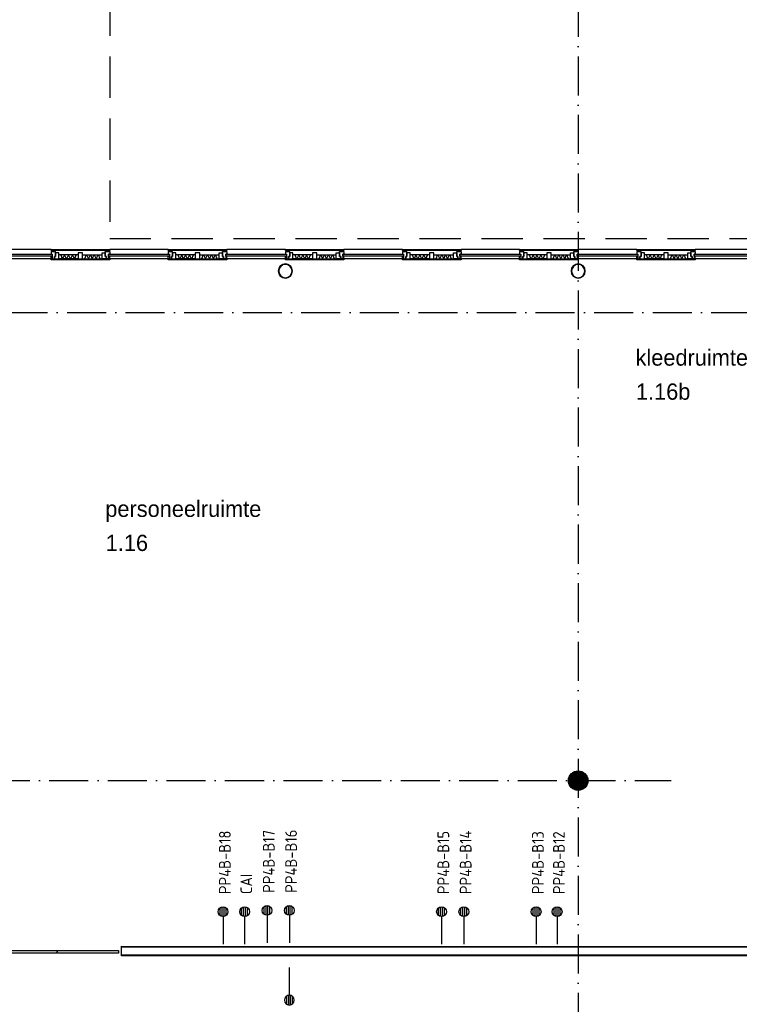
# Model space of a CAD drawing. Header units: millimetres. Extents: x 84333 to 240712, y -2244 to 84291.
# Tile 63 of 74: x 181735 to 192794, y 54336 to 69476. Entities that reach past the tile are written whole.
import ezdxf
from ezdxf.enums import TextEntityAlignment as Align

# ---------------------------------------------------------------- set-up
doc = ezdxf.new("R2010")
doc.units = ezdxf.units.MM
doc.header["$LTSCALE"] = 100
doc.linetypes.add('DASHDOT', pattern=[9, 6, -1.5, 0, -1.5])
doc.linetypes.add('HIDDEN', pattern=[9.525, 6.35, -3.175])
doc.layers.get('0').update_dxf_attribs({"linetype": 'CONTINUOUS'})
for name, color, linetype in [('AFDELING', 4, 'CONTINUOUS'), ('AL$1----_MAATVOERING', 7, 'CONTINUOUS'), ('AL$7----_STRAMIEN', 1, 'DASHDOT'), ('AL21K---_ISOLATIE', 1, 'CONTINUOUS'), ('AL22----_BINNENWAND', 7, 'CONTINUOUS'), ('AL28----_KONSTRUKTIE', 3, 'CONTINUOUS'), ('AL31----_BUITENKOZ', 7, 'CONTINUOUS'), ('ALXAA---_GEWBETON', 12, 'CONTINUOUS'), ('ALXOU---_GLAS', 7, 'CONTINUOUS'), ('BOUW', 8, 'CONTINUOUS'), ('EB6441--_ATTRIB', 2, 'CONTINUOUS'), ('EL6441--_DATACOM', 3, 'CONTINUOUS')]:
    doc.layers.add(name, color=color, linetype=linetype)
doc.styles.add('1_8', font='ISO', dxfattribs={"height": 1.8})
doc.styles.add('BURO-025', font='BUROFONT.shx', dxfattribs={"height": 250})
doc.styles.add('NORATT', font='iso.shx')
doc.styles.add('TECHNIC', font='technic_.ttf')

# ---------------------------------------------------------------- blocks, each defined once
blk = doc.blocks.new('ES4X2')
for p, q in [((-0.45, 1.4), (-0.45, 2.6)), ((-0.15, 1.27), (-0.15, 2.73)), ((0.15, 1.27), (0.15, 2.73)), ((0.45, 1.4), (0.45, 2.6)), ((0, 1.25), (0, -3))]:
    blk.add_line(p, q)
blk.add_circle((0, 2), 0.75)
at = {"style": '1_8', "flags": 8}
for tag, p in [('NUMMER', (1.25, 3.5)), ('CODE', (-1.25, 3.5))]:
    blk.add_attdef(tag, text='', height=1.8, rotation=90, dxfattribs=at).set_placement(p, align=Align.MIDDLE_LEFT)
blk.add_attdef('M_CODE', text='', height=1.8, dxfattribs=at).set_placement((0, 0), align=Align.MIDDLE_CENTER)
blk = doc.blocks.new('A$C13e6995e')
at = {"layer": 'AL$1----_MAATVOERING', "color": 8, "linetype": 'HIDDEN'}
for p, q in [((98785, 77820), (98785, 68356)), ((98785, 68356), (113285, 68357))]:
    blk.add_line(p, q, dxfattribs=at)
at = {"layer": 'AL$7----_STRAMIEN', "color": 1}
for p, q in [((105985, 79257), (105985, 9360)), ((93356, 60020), (107416, 60020))]:
    blk.add_line(p, q, dxfattribs=at)
at = {"layer": 'AL$7----_STRAMIEN'}
blk.add_line((87328, 67220), (115772, 67220), dxfattribs=at)
at = {"layer": 'AL21K---_ISOLATIE', "color": 8, "linetype": 'Continuous'}
for p, q in [((98301, 68104), (98002, 68104)), ((98301, 68044), (98002, 68044)), ((98062, 68044), (98032, 68104)), ((98032, 68104), (98058, 68044)), ((98092, 68104), (98062, 68044)), ((98122, 68044), (98092, 68104)), ((98152, 68104), (98122, 68044)), ((98182, 68044), (98152, 68104)), ((98212, 68104), (98182, 68044)), ((98242, 68044), (98212, 68104)), ((98271, 68104), (98242, 68044)), ((98246, 68044), (98271, 68104)), ((98368, 68104), (98668, 68104)), ((98368, 68044), (98668, 68044)), ((98424, 68104), (98398, 68044)), ((98398, 68044), (98428, 68104)), ((98428, 68104), (98458, 68044)), ((98458, 68044), (98488, 68104)), ((98488, 68104), (98518, 68044)), ((98518, 68044), (98548, 68104)), ((98548, 68104), (98578, 68044)), ((98578, 68044), (98608, 68104)), ((98608, 68104), (98638, 68044)), ((98638, 68044), (98612, 68104)), ((100101, 68104), (99802, 68104)), ((100101, 68044), (99802, 68044)), ((99862, 68044), (99832, 68104)), ((99832, 68104), (99858, 68044)), ((99892, 68104), (99862, 68044)), ((99922, 68044), (99892, 68104)), ((99952, 68104), (99922, 68044)), ((99982, 68044), (99952, 68104)), ((100012, 68104), (99982, 68044)), ((100042, 68044), (100012, 68104)), ((100071, 68104), (100042, 68044)), ((100046, 68044), (100071, 68104)), ((100168, 68104), (100468, 68104)), ((100168, 68044), (100468, 68044)), ((100224, 68104), (100198, 68044)), ((100198, 68044), (100228, 68104)), ((100228, 68104), (100258, 68044)), ((100258, 68044), (100288, 68104)), ((100288, 68104), (100318, 68044)), ((100318, 68044), (100348, 68104)), ((100348, 68104), (100378, 68044)), ((100378, 68044), (100408, 68104)), ((100408, 68104), (100438, 68044)), ((100438, 68044), (100412, 68104)), ((101901, 68104), (101602, 68104)), ((101901, 68044), (101602, 68044)), ((101662, 68044), (101632, 68104)), ((101632, 68104), (101658, 68044)), ((101692, 68104), (101662, 68044)), ((101722, 68044), (101692, 68104)), ((101752, 68104), (101722, 68044)), ((101782, 68044), (101752, 68104)), ((101812, 68104), (101782, 68044)), ((101842, 68044), (101812, 68104)), ((101871, 68104), (101842, 68044)), ((101846, 68044), (101871, 68104)), ((101968, 68104), (102268, 68104)), ((101968, 68044), (102268, 68044)), ((102024, 68104), (101998, 68044)), ((101998, 68044), (102028, 68104)), ((102028, 68104), (102058, 68044)), ((102058, 68044), (102088, 68104)), ((102088, 68104), (102118, 68044)), ((102118, 68044), (102148, 68104)), ((102148, 68104), (102178, 68044)), ((102178, 68044), (102208, 68104)), ((102208, 68104), (102238, 68044)), ((102238, 68044), (102212, 68104)), ((103701, 68104), (103402, 68104)), ((103701, 68044), (103402, 68044)), ((103462, 68044), (103432, 68104)), ((103432, 68104), (103458, 68044)), ((103492, 68104), (103462, 68044)), ((103522, 68044), (103492, 68104)), ((103552, 68104), (103522, 68044)), ((103582, 68044), (103552, 68104)), ((103612, 68104), (103582, 68044)), ((103642, 68044), (103612, 68104)), ((103671, 68104), (103642, 68044)), ((103646, 68044), (103671, 68104)), ((103768, 68104), (104068, 68104)), ((103768, 68044), (104068, 68044)), ((103824, 68104), (103798, 68044)), ((103798, 68044), (103828, 68104)), ((103828, 68104), (103858, 68044)), ((103858, 68044), (103888, 68104)), ((103888, 68104), (103918, 68044)), ((103918, 68044), (103948, 68104)), ((103948, 68104), (103978, 68044)), ((103978, 68044), (104008, 68104)), ((104008, 68104), (104038, 68044)), ((104038, 68044), (104012, 68104)), ((105501, 68104), (105202, 68104)), ((105501, 68044), (105202, 68044)), ((105262, 68044), (105232, 68104)), ((105232, 68104), (105258, 68044)), ((105292, 68104), (105262, 68044)), ((105322, 68044), (105292, 68104)), ((105352, 68104), (105322, 68044)), ((105382, 68044), (105352, 68104)), ((105412, 68104), (105382, 68044)), ((105442, 68044), (105412, 68104)), ((105471, 68104), (105442, 68044)), ((105446, 68044), (105471, 68104)), ((105568, 68104), (105868, 68104)), ((105568, 68044), (105868, 68044)), ((105624, 68104), (105598, 68044)), ((105598, 68044), (105628, 68104)), ((105628, 68104), (105658, 68044)), ((105658, 68044), (105688, 68104)), ((105688, 68104), (105718, 68044)), ((105718, 68044), (105748, 68104)), ((105748, 68104), (105778, 68044)), ((105778, 68044), (105808, 68104)), ((105808, 68104), (105838, 68044)), ((105838, 68044), (105812, 68104)), ((107301, 68104), (107002, 68104)), ((107301, 68044), (107002, 68044)), ((107062, 68044), (107032, 68104)), ((107032, 68104), (107058, 68044)), ((107092, 68104), (107062, 68044)), ((107122, 68044), (107092, 68104)), ((107152, 68104), (107122, 68044)), ((107182, 68044), (107152, 68104)), ((107212, 68104), (107182, 68044)), ((107242, 68044), (107212, 68104)), ((107271, 68104), (107242, 68044)), ((107246, 68044), (107271, 68104)), ((107368, 68104), (107668, 68104)), ((107368, 68044), (107668, 68044)), ((107424, 68104), (107398, 68044)), ((107398, 68044), (107428, 68104)), ((107428, 68104), (107458, 68044)), ((107458, 68044), (107488, 68104)), ((107488, 68104), (107518, 68044)), ((107518, 68044), (107548, 68104)), ((107548, 68104), (107578, 68044)), ((107578, 68044), (107608, 68104)), ((107608, 68104), (107638, 68044)), ((107638, 68044), (107612, 68104))]:
    blk.add_line(p, q, dxfattribs=at)
at = {"layer": 'AL22----_BINNENWAND', "color": 8}
for p, q in [((98969, 57326), (98969, 57476)), ((98969, 57476), (110872, 57470)), ((110872, 57320), (98969, 57326))]:
    blk.add_line(p, q, dxfattribs=at)
at = {"layer": 'AL22----_BINNENWAND', "color": 8, "linetype": 'Continuous'}
for p, q in [((110872, 57455), (98969, 57461)), ((110872, 57335), (98969, 57341))]:
    blk.add_line(p, q, dxfattribs=at)
at = {"layer": 'AL28----_KONSTRUKTIE', "color": 8}
blk.add_circle((105985, 60020), 150, dxfattribs=at)
for centre, radius, start, end in [((101485, 67855), 110, 0, 180), ((101485, 67855), 110, 180, 0), ((101485, 67855), 102, 0, 180), ((101485, 67855), 102, 180, 0), ((105985, 67855), 110, 0, 180), ((105985, 67855), 110, 180, 0), ((105985, 67855), 102, 0, 180), ((105985, 67855), 102, 180, 0)]:
    blk.add_arc(centre, radius, start, end, dxfattribs=at)
at = {"layer": 'AL31----_BUITENKOZ', "color": 8}
for p, q in [((97885, 68185), (96985, 68185)), ((97885, 68173), (97885, 68185)), ((97885, 68185), (98785, 68185)), ((98785, 68173), (97885, 68173)), ((97952, 68158), (97885, 68158)), ((97885, 68158), (97885, 68113)), ((97938, 68173), (97895, 68173)), ((97895, 68173), (97895, 68158)), ((97895, 68158), (97938, 68158)), ((97938, 68158), (97938, 68173)), ((97952, 68079), (97952, 68158)), ((98002, 68134), (97952, 68134)), ((97952, 68134), (97952, 68079)), ((98002, 68044), (98002, 68134)), ((98368, 68134), (98301, 68134)), ((98301, 68134), (98301, 68044)), ((98368, 68044), (98368, 68134)), ((98668, 68044), (98668, 68134)), ((98668, 68134), (98718, 68134)), ((98718, 68079), (98718, 68158)), ((98718, 68158), (98785, 68158)), ((98718, 68134), (98718, 68079)), ((98732, 68158), (98732, 68173)), ((98732, 68173), (98775, 68173)), ((98775, 68158), (98732, 68158)), ((98775, 68173), (98775, 68158)), ((98785, 68185), (98785, 68173)), ((99685, 68185), (98785, 68185)), ((98785, 68158), (98785, 68113)), ((99685, 68173), (99685, 68185)), ((99685, 68185), (100585, 68185)), ((100585, 68173), (99685, 68173)), ((99752, 68158), (99685, 68158)), ((99685, 68158), (99685, 68113)), ((99738, 68173), (99695, 68173)), ((99695, 68173), (99695, 68158)), ((99695, 68158), (99738, 68158)), ((99738, 68158), (99738, 68173)), ((99752, 68079), (99752, 68158)), ((99802, 68134), (99752, 68134)), ((99752, 68134), (99752, 68079)), ((99802, 68044), (99802, 68134)), ((100168, 68134), (100101, 68134)), ((100101, 68134), (100101, 68044)), ((100168, 68044), (100168, 68134)), ((100468, 68044), (100468, 68134)), ((100468, 68134), (100518, 68134)), ((100518, 68079), (100518, 68158)), ((100518, 68158), (100585, 68158)), ((100518, 68134), (100518, 68079)), ((100532, 68158), (100532, 68173)), ((100532, 68173), (100575, 68173)), ((100575, 68158), (100532, 68158)), ((100575, 68173), (100575, 68158)), ((101485, 68185), (100585, 68185)), ((100585, 68185), (100585, 68173)), ((100585, 68158), (100585, 68113)), ((101485, 68173), (101485, 68185)), ((101485, 68185), (102385, 68185)), ((102385, 68173), (101485, 68173)), ((101552, 68158), (101485, 68158)), ((101485, 68158), (101485, 68113)), ((101538, 68173), (101495, 68173)), ((101495, 68173), (101495, 68158)), ((101495, 68158), (101538, 68158)), ((101538, 68158), (101538, 68173)), ((101552, 68079), (101552, 68158)), ((101602, 68134), (101552, 68134)), ((101552, 68134), (101552, 68079)), ((101602, 68044), (101602, 68134)), ((101968, 68134), (101901, 68134)), ((101901, 68134), (101901, 68044)), ((101968, 68044), (101968, 68134)), ((102268, 68044), (102268, 68134)), ((102268, 68134), (102318, 68134)), ((102318, 68079), (102318, 68158)), ((102318, 68158), (102385, 68158)), ((102318, 68134), (102318, 68079)), ((102332, 68158), (102332, 68173)), ((102332, 68173), (102375, 68173)), ((102375, 68158), (102332, 68158)), ((102375, 68173), (102375, 68158)), ((103285, 68185), (102385, 68185)), ((102385, 68185), (102385, 68173)), ((102385, 68158), (102385, 68113)), ((103285, 68173), (103285, 68185)), ((103285, 68185), (104185, 68185)), ((104185, 68173), (103285, 68173)), ((103352, 68158), (103285, 68158)), ((103285, 68158), (103285, 68113)), ((103338, 68173), (103295, 68173)), ((103295, 68173), (103295, 68158)), ((103295, 68158), (103338, 68158)), ((103338, 68158), (103338, 68173)), ((103352, 68079), (103352, 68158)), ((103402, 68134), (103352, 68134)), ((103352, 68134), (103352, 68079)), ((103402, 68044), (103402, 68134)), ((103768, 68134), (103701, 68134)), ((103701, 68134), (103701, 68044)), ((103768, 68044), (103768, 68134)), ((104068, 68044), (104068, 68134)), ((104068, 68134), (104118, 68134)), ((104118, 68079), (104118, 68158)), ((104118, 68158), (104185, 68158)), ((104118, 68134), (104118, 68079)), ((104132, 68158), (104132, 68173)), ((104132, 68173), (104175, 68173)), ((104175, 68158), (104132, 68158)), ((104175, 68173), (104175, 68158)), ((104185, 68185), (104185, 68173)), ((105085, 68185), (104185, 68185)), ((104185, 68158), (104185, 68113)), ((105085, 68173), (105085, 68185)), ((105085, 68185), (105985, 68185)), ((105985, 68173), (105085, 68173)), ((105152, 68158), (105085, 68158)), ((105085, 68158), (105085, 68113)), ((105138, 68173), (105095, 68173)), ((105095, 68173), (105095, 68158)), ((105095, 68158), (105138, 68158)), ((105138, 68158), (105138, 68173)), ((105152, 68079), (105152, 68158)), ((105202, 68134), (105152, 68134)), ((105152, 68134), (105152, 68079)), ((105202, 68044), (105202, 68134)), ((105568, 68134), (105501, 68134)), ((105501, 68134), (105501, 68044)), ((105568, 68044), (105568, 68134)), ((105868, 68044), (105868, 68134)), ((105868, 68134), (105918, 68134)), ((105918, 68079), (105918, 68158)), ((105918, 68158), (105985, 68158)), ((105918, 68134), (105918, 68079)), ((105932, 68158), (105932, 68173)), ((105932, 68173), (105975, 68173)), ((105975, 68158), (105932, 68158)), ((105975, 68173), (105975, 68158)), ((106885, 68185), (105985, 68185)), ((105985, 68185), (105985, 68173)), ((105985, 68158), (105985, 68113)), ((106885, 68173), (106885, 68185)), ((106885, 68185), (107785, 68185)), ((107785, 68173), (106885, 68173)), ((106952, 68158), (106885, 68158)), ((106885, 68158), (106885, 68113)), ((106938, 68173), (106895, 68173)), ((106895, 68173), (106895, 68158)), ((106895, 68158), (106938, 68158)), ((106938, 68158), (106938, 68173)), ((106952, 68079), (106952, 68158)), ((107002, 68134), (106952, 68134)), ((106952, 68134), (106952, 68079)), ((107002, 68044), (107002, 68134)), ((107368, 68134), (107301, 68134)), ((107301, 68134), (107301, 68044)), ((107368, 68044), (107368, 68134)), ((107668, 68044), (107668, 68134)), ((107668, 68134), (107718, 68134)), ((107718, 68079), (107718, 68158)), ((107718, 68158), (107785, 68158)), ((107718, 68134), (107718, 68079)), ((107732, 68158), (107732, 68173)), ((107732, 68173), (107775, 68173)), ((107775, 68158), (107732, 68158)), ((107775, 68173), (107775, 68158)), ((108685, 68185), (107785, 68185)), ((107785, 68185), (107785, 68173)), ((107785, 68158), (107785, 68113)), ((97885, 68044), (96985, 68044)), ((97885, 68113), (97902, 68113)), ((97885, 68044), (97885, 68083)), ((97885, 68083), (97902, 68083)), ((97885, 68029), (97885, 68044)), ((97885, 68044), (98785, 68044)), ((97902, 68044), (97885, 68044)), ((98785, 68029), (97885, 68029)), ((97902, 68113), (97902, 68044)), ((97902, 68083), (97902, 68044)), ((97902, 68044), (97935, 68044)), ((97935, 68044), (97935, 68079)), ((97935, 68079), (97952, 68079)), ((97952, 68079), (97935, 68079)), ((97935, 68079), (97935, 68044)), ((97935, 68044), (98002, 68044)), ((98301, 68044), (98368, 68044)), ((98735, 68044), (98668, 68044)), ((98735, 68079), (98718, 68079)), ((98718, 68079), (98735, 68079)), ((98735, 68044), (98735, 68079)), ((98735, 68079), (98735, 68044)), ((98768, 68044), (98735, 68044)), ((98785, 68113), (98768, 68113)), ((98768, 68113), (98768, 68044)), ((98768, 68083), (98768, 68044)), ((98785, 68083), (98768, 68083)), ((98768, 68044), (98785, 68044)), ((98785, 68044), (98785, 68083)), ((98785, 68044), (98785, 68029)), ((99685, 68044), (98785, 68044)), ((99685, 68113), (99702, 68113)), ((99685, 68044), (99685, 68083)), ((99685, 68083), (99702, 68083)), ((99702, 68044), (99685, 68044)), ((99685, 68029), (99685, 68044)), ((99685, 68044), (100585, 68044)), ((100585, 68029), (99685, 68029)), ((99702, 68113), (99702, 68044)), ((99702, 68083), (99702, 68044)), ((99702, 68044), (99735, 68044)), ((99735, 68044), (99735, 68079)), ((99735, 68079), (99752, 68079)), ((99752, 68079), (99735, 68079)), ((99735, 68079), (99735, 68044)), ((99735, 68044), (99802, 68044)), ((100101, 68044), (100168, 68044)), ((100535, 68044), (100468, 68044)), ((100518, 68079), (100535, 68079)), ((100535, 68079), (100518, 68079)), ((100535, 68079), (100535, 68044)), ((100535, 68044), (100535, 68079)), ((100568, 68044), (100535, 68044)), ((100585, 68113), (100568, 68113)), ((100568, 68113), (100568, 68044)), ((100568, 68083), (100568, 68044)), ((100585, 68083), (100568, 68083)), ((100568, 68044), (100585, 68044)), ((100585, 68044), (100585, 68083)), ((101485, 68044), (100585, 68044)), ((100585, 68044), (100585, 68029)), ((101485, 68113), (101502, 68113)), ((101485, 68044), (101485, 68083)), ((101485, 68083), (101502, 68083)), ((101485, 68029), (101485, 68044)), ((101485, 68044), (102385, 68044)), ((101502, 68044), (101485, 68044)), ((102385, 68029), (101485, 68029)), ((101502, 68113), (101502, 68044)), ((101502, 68083), (101502, 68044)), ((101502, 68044), (101535, 68044)), ((101552, 68079), (101535, 68079)), ((101535, 68079), (101535, 68044)), ((101535, 68044), (101535, 68079)), ((101535, 68079), (101552, 68079)), ((101535, 68044), (101602, 68044)), ((101901, 68044), (101968, 68044)), ((102335, 68044), (102268, 68044)), ((102335, 68079), (102318, 68079)), ((102318, 68079), (102335, 68079)), ((102335, 68044), (102335, 68079)), ((102335, 68079), (102335, 68044)), ((102368, 68044), (102335, 68044)), ((102385, 68113), (102368, 68113)), ((102368, 68113), (102368, 68044)), ((102368, 68083), (102368, 68044)), ((102385, 68083), (102368, 68083)), ((102368, 68044), (102385, 68044)), ((102385, 68044), (102385, 68083)), ((103285, 68044), (102385, 68044)), ((102385, 68044), (102385, 68029)), ((103285, 68113), (103302, 68113)), ((103285, 68044), (103285, 68083)), ((103285, 68083), (103302, 68083)), ((103285, 68029), (103285, 68044)), ((103285, 68044), (104185, 68044)), ((103302, 68044), (103285, 68044)), ((104185, 68029), (103285, 68029)), ((103302, 68113), (103302, 68044)), ((103302, 68083), (103302, 68044)), ((103302, 68044), (103335, 68044)), ((103335, 68044), (103335, 68079)), ((103335, 68079), (103352, 68079)), ((103352, 68079), (103335, 68079)), ((103335, 68079), (103335, 68044)), ((103335, 68044), (103402, 68044)), ((103701, 68044), (103768, 68044)), ((104135, 68044), (104068, 68044)), ((104135, 68079), (104118, 68079)), ((104118, 68079), (104135, 68079)), ((104135, 68044), (104135, 68079)), ((104135, 68079), (104135, 68044)), ((104168, 68044), (104135, 68044)), ((104185, 68113), (104168, 68113)), ((104168, 68113), (104168, 68044)), ((104168, 68083), (104168, 68044)), ((104185, 68083), (104168, 68083)), ((104168, 68044), (104185, 68044)), ((104185, 68044), (104185, 68083)), ((104185, 68044), (104185, 68029)), ((105085, 68044), (104185, 68044)), ((105085, 68113), (105102, 68113)), ((105085, 68044), (105085, 68083)), ((105085, 68083), (105102, 68083)), ((105102, 68044), (105085, 68044)), ((105085, 68029), (105085, 68044)), ((105085, 68044), (105985, 68044)), ((105985, 68029), (105085, 68029)), ((105102, 68113), (105102, 68044)), ((105102, 68083), (105102, 68044)), ((105102, 68044), (105135, 68044)), ((105135, 68044), (105135, 68079)), ((105135, 68079), (105152, 68079)), ((105152, 68079), (105135, 68079)), ((105135, 68079), (105135, 68044)), ((105135, 68044), (105202, 68044)), ((105501, 68044), (105568, 68044)), ((105935, 68044), (105868, 68044)), ((105918, 68079), (105935, 68079)), ((105935, 68079), (105918, 68079)), ((105935, 68079), (105935, 68044)), ((105935, 68044), (105935, 68079)), ((105968, 68044), (105935, 68044)), ((105985, 68113), (105968, 68113)), ((105968, 68113), (105968, 68044)), ((105968, 68083), (105968, 68044)), ((105985, 68083), (105968, 68083)), ((105968, 68044), (105985, 68044)), ((105985, 68044), (105985, 68083)), ((106885, 68044), (105985, 68044)), ((105985, 68044), (105985, 68029)), ((106885, 68113), (106902, 68113)), ((106885, 68044), (106885, 68083)), ((106885, 68083), (106902, 68083)), ((106885, 68029), (106885, 68044)), ((106885, 68044), (107785, 68044)), ((106902, 68044), (106885, 68044)), ((107785, 68029), (106885, 68029)), ((106902, 68113), (106902, 68044)), ((106902, 68083), (106902, 68044)), ((106902, 68044), (106935, 68044)), ((106952, 68079), (106935, 68079)), ((106935, 68079), (106935, 68044)), ((106935, 68044), (106935, 68079)), ((106935, 68079), (106952, 68079)), ((106935, 68044), (107002, 68044)), ((107301, 68044), (107368, 68044)), ((107735, 68044), (107668, 68044)), ((107735, 68079), (107718, 68079)), ((107718, 68079), (107735, 68079)), ((107735, 68044), (107735, 68079)), ((107735, 68079), (107735, 68044)), ((107768, 68044), (107735, 68044)), ((107785, 68113), (107768, 68113)), ((107768, 68113), (107768, 68044)), ((107768, 68083), (107768, 68044)), ((107785, 68083), (107768, 68083)), ((107768, 68044), (107785, 68044)), ((107785, 68044), (107785, 68083)), ((108685, 68044), (107785, 68044)), ((107785, 68044), (107785, 68029))]:
    blk.add_line(p, q, dxfattribs=at)
at = {"layer": 'AL31----_BUITENKOZ', "color": 8, "linetype": 'Continuous'}
for p, q in [((97030, 57405), (97971, 57405)), ((97971, 57405), (97971, 57364)), ((97983, 57364), (97983, 57405)), ((97983, 57405), (98921, 57405)), ((98921, 57405), (98921, 57364)), ((97971, 57364), (97030, 57364)), ((98921, 57364), (97983, 57364))]:
    blk.add_line(p, q, dxfattribs=at)
at = {"layer": 'ALXAA---_GEWBETON', "color": 8}
for p, q in [((105865, 59930), (105865, 60110)), ((105885, 59908), (105885, 60132)), ((105905, 59893), (105905, 60147)), ((105925, 59883), (105925, 60158)), ((105945, 59875), (105945, 60165)), ((105965, 59871), (105965, 60169)), ((105985, 59870), (105985, 60170)), ((106005, 59871), (106005, 60169)), ((106025, 59875), (106025, 60165)), ((106045, 59883), (106045, 60158)), ((106065, 59893), (106065, 60147)), ((106085, 59908), (106085, 60132)), ((106105, 59930), (106105, 60110)), ((105845, 59966), (105845, 60074)), ((106125, 59966), (106125, 60074))]:
    blk.add_line(p, q, dxfattribs=at)
at = {"layer": 'ALXOU---_GLAS', "color": 8}
for p, q in [((96968, 68113), (97902, 68113)), ((97902, 68083), (96968, 68083)), ((97902, 68113), (97902, 68083)), ((98768, 68083), (98768, 68113)), ((98768, 68113), (99702, 68113)), ((99702, 68083), (98768, 68083)), ((99702, 68113), (99702, 68083)), ((100568, 68083), (100568, 68113)), ((100568, 68113), (101502, 68113)), ((101502, 68083), (100568, 68083)), ((101502, 68113), (101502, 68083)), ((102368, 68083), (102368, 68113)), ((102368, 68113), (103302, 68113)), ((103302, 68083), (102368, 68083)), ((103302, 68113), (103302, 68083)), ((104168, 68083), (104168, 68113)), ((104168, 68113), (105102, 68113)), ((105102, 68083), (104168, 68083)), ((105102, 68113), (105102, 68083)), ((105968, 68083), (105968, 68113)), ((105968, 68113), (106902, 68113)), ((106902, 68083), (105968, 68083)), ((106902, 68113), (106902, 68083)), ((107768, 68083), (107768, 68113)), ((107768, 68113), (108702, 68113)), ((108702, 68083), (107768, 68083))]:
    blk.add_line(p, q, dxfattribs=at)
at = {"layer": 'AFDELING', "color": 8, "style": 'TECHNIC'}
for p in [(92219, 54468), (58038, 41625), (88108, 41444)]:
    blk.add_attdef('VIDE', text='', height=500, dxfattribs=at).set_placement(p, align=Align.CENTER)
blk.add_attdef('VIDE', text='', height=500, rotation=90, dxfattribs=at).set_placement((75129, 25766), align=Align.CENTER)
at = {"layer": 'BOUW', "style": 'BURO-025'}
for s, p in [('kleedruimte/douche', (106867, 66400)), ('1.16b', (106873, 65876)), ('personeelruimte', (98718, 64074)), ('1.16', (98724, 63550))]:
    blk.add_text(s, height=250, dxfattribs=at).set_placement(p)

msp = doc.modelspace()

# ---------------------------------------------------------------- block references
at = {"layer": 'EL6441--_DATACOM'}
msp.add_blockref('A$C13e6995e', (84333, -2244), dxfattribs=at)
ref = msp.add_blockref('ES4X2', (184861, 55559), dxfattribs=dict(at, xscale=100, yscale=100, zscale=100))
ref.add_attrib('CODE', 'PP4B-B18', dxfattribs={"layer": 'EB6441--_ATTRIB', "color": 1, "height": 180, "rotation": 90.0002, "style": '1_8', "flags": 8}).set_placement((184888, 56030), align=Align.MIDDLE_LEFT)
ref = msp.add_blockref('ES4X2', (185536, 55579), dxfattribs=dict(at, xscale=100, yscale=100, zscale=100))
ref.add_attrib('CODE', 'PP4B-B17', dxfattribs={"layer": 'EB6441--_ATTRIB', "color": 1, "height": 180, "rotation": 90.0002, "style": '1_8', "flags": 8}).set_placement((185563, 56050), align=Align.MIDDLE_LEFT)
ref = msp.add_blockref('ES4X2', (185879, 55579), dxfattribs=dict(at, xscale=100, yscale=100, zscale=100))
ref.add_attrib('CODE', 'PP4B-B16', dxfattribs={"layer": 'EB6441--_ATTRIB', "color": 1, "height": 180, "rotation": 90.0002, "style": '1_8', "flags": 8}).set_placement((185906, 56050), align=Align.MIDDLE_LEFT)
ref = msp.add_blockref('ES4X2', (188218, 55559), dxfattribs=dict(at, xscale=100, yscale=100, zscale=100))
ref.add_attrib('CODE', 'PP4B-B15', dxfattribs={"layer": 'EB6441--_ATTRIB', "color": 1, "height": 180, "rotation": 90.0002, "style": '1_8', "flags": 8}).set_placement((188246, 56030), align=Align.MIDDLE_LEFT)
ref = msp.add_blockref('ES4X2', (188561, 55559), dxfattribs=dict(at, xscale=100, yscale=100, zscale=100))
ref.add_attrib('CODE', 'PP4B-B14', dxfattribs={"layer": 'EB6441--_ATTRIB', "color": 1, "height": 180, "rotation": 90.0002, "style": '1_8', "flags": 8}).set_placement((188589, 56030), align=Align.MIDDLE_LEFT)
ref = msp.add_blockref('ES4X2', (189672, 55559), dxfattribs=dict(at, xscale=100, yscale=100, zscale=100))
ref.add_attrib('CODE', 'PP4B-B13', dxfattribs={"layer": 'EB6441--_ATTRIB', "color": 1, "height": 180, "rotation": 90.0002, "style": '1_8', "flags": 8}).set_placement((189699, 56030), align=Align.MIDDLE_LEFT)
ref = msp.add_blockref('ES4X2', (189995, 55559), dxfattribs=dict(at, xscale=100, yscale=100, zscale=100))
ref.add_attrib('CODE', 'PP4B-B12', dxfattribs={"layer": 'EB6441--_ATTRIB', "color": 1, "height": 180, "rotation": 90.0002, "style": '1_8', "flags": 8}).set_placement((190022, 56030), align=Align.MIDDLE_LEFT)
ref = msp.add_blockref('ES4X2', (185191, 55559), dxfattribs=dict(at, xscale=100, yscale=100, zscale=100))
ref.add_attrib('CODE', 'CAI', dxfattribs={"layer": 'EB6441--_ATTRIB', "color": 1, "height": 180, "rotation": 90.0002, "style": '1_8', "flags": 8}).set_placement((185218, 56030), align=Align.MIDDLE_LEFT)
ref = msp.add_blockref('ES4X2', (185879, 54600), dxfattribs=dict(at, xscale=-99.99999999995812, yscale=100, zscale=100, rotation=180.000622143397))
ref.add_attrib('CODE', 'PP4A-H07', dxfattribs={"layer": 'EB6441--_ATTRIB', "color": 1, "height": 180, "rotation": 90.0004, "style": 'NORATT', "flags": 8}).set_placement((185878, 53224), align=Align.MIDDLE_LEFT)

doc.saveas('drawing.dxf')
